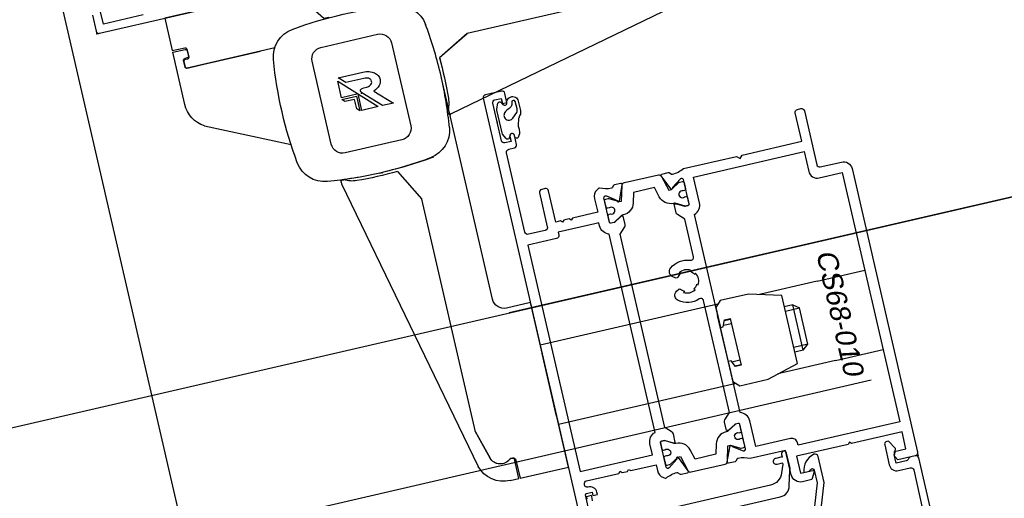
# Model space of a CAD drawing. Header units: centimetres. Extents: x -15121 to 17422, y -60492 to 0.
# Tile 118 of 256: x 1955 to 1969, y -30611 to -30604. Entities that reach past the tile are written whole.
import ezdxf
from ezdxf.enums import TextEntityAlignment as Align
from ezdxf.lldxf.tags import DXFTag

# ---------------------------------------------------------------- set-up
doc = ezdxf.new("R2010")
doc.units = ezdxf.units.CM
doc.header["$LTSCALE"] = 60
doc.linetypes.add('__FK_przerywana', pattern=[0.32004, 0.16002, -0.16002])
doc.linetypes.add('DP', pattern=[0.5, 0.3, -0.2])
for name, color, linetype in [('AIKA NADPROŻA2', 7, 'Continuous'), ('AIKA TYNK2', 5, 'Continuous'), ('AIKA ŚCIANA2', 8, 'Continuous'), ('BA_drz', 7, 'Continuous'), ('JS_PODCIĄGI', 1, 'DP'), ('podciagi i nadproza', 7, 'DP'), ('RI-PROFILE', 8, 'Continuous')]:
    doc.layers.add(name, color=color, linetype=linetype)
doc.styles.add('T5', font='arial.ttf', dxfattribs={"oblique": 10, "height": 3.5})
tags = doc.linetypes.add('KRE-DR', pattern=[0.1, 0.06, -0.04]).pattern_tags.tags
tags[6:7] = [DXFTag(74, 4), DXFTag(75, 0), DXFTag(340, '0'), DXFTag(46, 1.0), DXFTag(50, 0.0), DXFTag(44, 0.0), DXFTag(45, 0.0)]
tags[4:5] = [DXFTag(74, 4), DXFTag(75, 0), DXFTag(340, '0'), DXFTag(46, 1.0), DXFTag(50, 0.0), DXFTag(44, 0.0), DXFTag(45, 0.0)]

# ---------------------------------------------------------------- blocks, each defined once
blk = doc.blocks.new('dal 120')
at = {"layer": 'RI-PROFILE'}
for p, q in [((6501160.592, 5870743.052, 0), (6501160.632, 5870743.052, 0)), ((6501160.812, 5870742.283, 0), (6501160.812, 5870743.202, 0)), ((6501151.712, 5870742.382, 0), (6501155.812, 5870742.382, 0)), ((6501155.812, 5870742.382, 0), (6501156.368, 5870742.078, 0)), ((6501156.368, 5870742.082, 0), (6501155.812, 5870742.382, 0)), ((6501156.38, 5870741.102, 0), (6501151.124, 5870742.294, 0)), ((6501156.412, 5870737.834, 0), (6501156.412, 5870741.732, 0)), ((6501156.407, 5870741.102, 0), (6501156.38, 5870741.102, 0)), ((6501155.399, 5870740.961, 0), (6501155.399, 5870740.961, 0)), ((6501157.811, 5870740.382, 0), (6501157.761, 5870740.382, 0)), ((6501158.492, 5870740.377, 0), (6501158.492, 5870740.35, 0)), ((6501157.512, 5870740.338, 0), (6501157.212, 5870739.782, 0)), ((6501157.212, 5870735.682, 0), (6501157.212, 5870739.782, 0)), ((6501155.792, 5870734.732, 0), (6501155.792, 5870737.632, 0)), ((6501155.792, 5870737.632, 0), (6501156.212, 5870737.632, 0)), ((6501150.907, 5870736.882, 0), (6501150.07, 5870736.882, 0)), ((6501150.907, 5870736.882, 0), (6501151.923, 5870736.882, 0)), ((6501152.657, 5870736.882, 0), (6501155.792, 5870736.882, 0)), ((6501152.707, 5870735.672, 0), (6501152.707, 5870736.692, 0)), ((6501155.792, 5870735.632, 0), (6501155.792, 5870736.732, 0)), ((6501151.407, 5870736.582, 0), (6501151.307, 5870736.502, 0)), ((6501151.307, 5870735.862, 0), (6501151.307, 5870736.502, 0)), ((6501151.557, 5870736.502, 0), (6501151.307, 5870736.502, 0)), ((6501151.407, 5870735.782, 0), (6501151.407, 5870736.582, 0)), ((6501151.407, 5870736.582, 0), (6501151.557, 5870736.582, 0)), ((6501152.611, 5870736.582, 0), (6501152.507, 5870736.582, 0)), ((6501152.507, 5870736.502, 0), (6501152.648, 5870736.502, 0)), ((6501151.307, 5870735.862, 0), (6501151.557, 5870735.862, 0)), ((6501151.407, 5870735.782, 0), (6501151.307, 5870735.862, 0)), ((6501151.407, 5870735.782, 0), (6501151.557, 5870735.782, 0)), ((6501152.648, 5870735.862, 0), (6501152.507, 5870735.862, 0)), ((6501152.611, 5870735.782, 0), (6501152.507, 5870735.782, 0)), ((6501157.212, 5870735.682, 0), (6501157.066, 5870735.185, 0)), ((6501157.067, 5870735.187, 0), (6501157.212, 5870735.693, 0)), ((6501150.907, 5870735.482, 0), (6501150.07, 5870735.482, 0)), ((6501150.907, 5870735.482, 0), (6501151.923, 5870735.482, 0)), ((6501152.657, 5870735.482, 0), (6501155.792, 5870735.482, 0)), ((6501156.712, 5870735.102, 0), (6501156.692, 5870735.102, 0)), ((6501156.642, 5870735.052, 0), (6501156.642, 5870734.732, 0)), ((6501156.662, 5870734.732, 0), (6501156.662, 5870735.052, 0)), ((6501156.642, 5870734.732, 0), (6501155.792, 5870734.732, 0)), ((6501156.819, 5870734.732, 0), (6501156.662, 5870734.732, 0))]:
    blk.add_line(p, q, dxfattribs=at)
at = {"layer": 'RI-PROFILE', "linetype": 'KRE-DR'}
blk.add_line((6501158.492, 5870740.35, 0), (6501157.3, 5870735.094, 0), dxfattribs=at)
at = {"layer": 'RI-PROFILE', "elevation": 0}
for points in [[(6501161.162, 5870743.942), (6501161.862, 5870743.942), (6501161.862, 5870744.183)], [(6501157.697, 5870741.868), (6501157.682, 5870741.87), (6501157.666, 5870741.873), (6501157.648, 5870741.879), (6501157.632, 5870741.887), (6501157.617, 5870741.898), (6501157.605, 5870741.912), (6501157.597, 5870741.928), (6501157.594, 5870741.947), (6501157.597, 5870741.969), (6501157.6, 5870741.978), (6501157.605, 5870741.986), (6501157.618, 5870742), (6501157.634, 5870742.011), (6501157.653, 5870742.019), (6501157.673, 5870742.023), (6501157.693, 5870742.026), (6501157.712, 5870742.027), (6501158.033, 5870742.027), (6501158.141, 5870742.136), (6501157.706, 5870742.136), (6501157.676, 5870742.135), (6501157.648, 5870742.132), (6501157.622, 5870742.127), (6501157.597, 5870742.121), (6501157.574, 5870742.112), (6501157.552, 5870742.102), (6501157.533, 5870742.091), (6501157.515, 5870742.079), (6501157.499, 5870742.065), (6501157.485, 5870742.051), (6501157.473, 5870742.035), (6501157.463, 5870742.019), (6501157.456, 5870742.002), (6501157.45, 5870741.984), (6501157.446, 5870741.966), (6501157.446, 5870741.948), (6501157.448, 5870741.921), (6501157.456, 5870741.896), (6501157.468, 5870741.87), (6501157.485, 5870741.846), (6501157.507, 5870741.825), (6501157.533, 5870741.805), (6501157.564, 5870741.789), (6501157.598, 5870741.776), (6501157.311, 5870741.499), (6501157.504, 5870741.499), (6501157.8, 5870741.794), (6501157.809, 5870741.804), (6501157.814, 5870741.814), (6501157.818, 5870741.828), (6501157.817, 5870741.838), (6501157.814, 5870741.847), (6501157.809, 5870741.854), (6501157.802, 5870741.859), (6501157.793, 5870741.863), (6501157.782, 5870741.866), (6501157.751, 5870741.868), (6501157.697, 5870741.868)], [(6501157.58, 5870741.499), (6501157.871, 5870741.499), (6501157.871, 5870741.79), (6501158.162, 5870741.789), (6501158.162, 5870742.081), (6501157.58, 5870741.499)], [(6501157.905, 5870741.756), (6501157.905, 5870741.499), (6501157.949, 5870741.544), (6501157.95, 5870741.712), (6501158.119, 5870741.711), (6501158.162, 5870741.756), (6501157.905, 5870741.756)], [(6501160.562, 5870741.85), (6501159.188, 5870741.201)], [(6501152.707, 5870735.882), (6501152.707, 5870735.532), (6501152.607, 5870735.432), (6501152.107, 5870735.432), (6501151.557, 5870735.582), (6501151.557, 5870736.782), (6501152.107, 5870736.932), (6501152.607, 5870736.932), (6501152.707, 5870736.832), (6501152.707, 5870736.482), (6501152.657, 5870736.482), (6501152.607, 5870736.592), (6501152.507, 5870736.592), (6501152.507, 5870735.772), (6501152.607, 5870735.772), (6501152.657, 5870735.882), (6501152.707, 5870735.882)], [(6501155.516, 5870734.077), (6501155.515, 5870734.122), (6501155.516, 5870734.167), (6501155.56, 5870734.167), (6501155.605, 5870734.167), (6501155.606, 5870734.122)]]:
    blk.add_lwpolyline(points, dxfattribs=at)
for points in [[(6501162.012, 5870744.131), (6501162.012, 5870743.852, -0.414214), (6501161.962, 5870743.802), (6501157.962, 5870743.802, -0.414214)], [(6501158.062, 5870743.182), (6501158.153, 5870743.182), (6501158.412, 5870743.552), (6501158.412, 5870743.802), (6501160.812, 5870743.802), (6501160.812, 5870743.232), (6501160.592, 5870743.232, 0.414214), (6501160.562, 5870743.202), (6501160.562, 5870743.062, 0.414214), (6501160.592, 5870743.032), (6501160.632, 5870743.032, -0.414214), (6501160.662, 5870743.002), (6501160.662, 5870742.912, -0.414214), (6501160.632, 5870742.882), (6501160.412, 5870742.882), (6501159.337, 5870742.882)], [(6501160.812, 5870743.202), (6501160.592, 5870743.202, 0.414214), (6501160.562, 5870743.172), (6501160.562, 5870743.082, 0.414214), (6501160.592, 5870743.052)], [(6501160.662, 5870742.912), (6501160.662, 5870743.022, 0.414214), (6501160.632, 5870743.052)], [(6501159.087, 5870742.882), (6501160.632, 5870742.882, 0.414214), (6501160.662, 5870742.912)], [(6501158.312, 5870742.712), (6501157.312, 5870742.712, 0.414209), (6501157.112, 5870742.512)], [(6501158.512, 5870741.052), (6501158.512, 5870742.512, 0.414223), (6501158.312, 5870742.712)], [(6501156.471, 5870740.872, -0.031966), (6501156.412, 5870741.764, -0.031912), (6501156.467, 5870742.655, -0.001317), (6501156.471, 5870742.692)], [(6501157.112, 5870742.512), (6501157.112, 5870741.052, 0.414218), (6501157.312, 5870740.852)], [(6501155.625, 5870732.182), (6501155.611, 5870734.202, 0.412055), (6501155.591, 5870734.222), (6501155.49, 5870734.222), (6501155.49, 5870734.162), (6501155.41, 5870734.162), (6501155.41, 5870734.202, -0.43156), (6501155.538, 5870734.321, 0.43156), (6501155.59, 5870734.371), (6501155.59, 5870734.382, 0.414214), (6501155.54, 5870734.432), (6501154.971, 5870734.432), (6501154.941, 5870734.462), (6501154.911, 5870734.432), (6501154.821, 5870734.432), (6501154.791, 5870734.462), (6501154.761, 5870734.432), (6501154.315, 5870734.432), (6501154.315, 5870734.332, -0.268304), (6501154.239, 5870734.191), (6501154.211, 5870734.175, -0.250573), (6501154.192, 5870734.174, 0.103677), (6501153.994, 5870734.222, 0.205169), (6501153.979, 5870734.216), (6501153.946, 5870734.184, -0.197654), (6501153.931, 5870734.178), (6501153.818, 5870734.178, -0.536162), (6501153.799, 5870734.206), (6501153.909, 5870734.465, -1.096781), (6501153.944, 5870734.446), (6501154.108, 5870734.331, 0.606807), (6501154.156, 5870734.356), (6501154.156, 5870734.787, 0.414214), (6501154.136, 5870734.807), (6501154.081, 5870734.807, 0.131589), (6501154.071, 5870734.804), (6501153.946, 5870734.732), (6501153.906, 5870734.732), (6501153.906, 5870734.881, -0.198435), (6501153.92, 5870734.917), (6501154.026, 5870735.023), (6501154.026, 5870738.431), (6501153.92, 5870738.537, -0.198435), (6501153.906, 5870738.572), (6501153.906, 5870738.722), (6501153.946, 5870738.722), (6501154.071, 5870738.649, 0.131589), (6501154.081, 5870738.647), (6501154.136, 5870738.647, 0.414214), (6501154.156, 5870738.667), (6501154.156, 5870739.098, 0.606807), (6501154.108, 5870739.122), (6501153.944, 5870739.007, -1.096781), (6501153.909, 5870738.988), (6501153.799, 5870739.247, -0.536162), (6501153.818, 5870739.275), (6501153.931, 5870739.276, -0.197654), (6501153.946, 5870739.27), (6501153.979, 5870739.237, 0.205169), (6501153.994, 5870739.231, 0.103677), (6501154.192, 5870739.28, -0.250573), (6501154.211, 5870739.279), (6501154.239, 5870739.263, -0.268304), (6501154.315, 5870739.122), (6501154.315, 5870738.882), (6501154.761, 5870738.882), (6501154.791, 5870738.852), (6501154.821, 5870738.882), (6501154.911, 5870738.882), (6501154.941, 5870738.852), (6501154.971, 5870738.882), (6501155.055, 5870738.882), (6501155.055, 5870739.432, -0.414214), (6501155.105, 5870739.482), (6501155.165, 5870739.482, -0.414165), (6501155.215, 5870739.432), (6501155.216, 5870738.832), (6501155.216, 5870738.829), (6501155.216, 5870738.827), (6501155.216, 5870738.826), (6501155.216, 5870738.824), (6501155.216, 5870738.823), (6501155.217, 5870738.821), (6501155.217, 5870738.82), (6501155.217, 5870738.818), (6501155.218, 5870738.817), (6501155.218, 5870738.815), (6501155.219, 5870738.814), (6501155.219, 5870738.813), (6501155.22, 5870738.811), (6501155.221, 5870738.81), (6501155.221, 5870738.808), (6501155.222, 5870738.807), (6501155.223, 5870738.805), (6501155.224, 5870738.804), (6501155.225, 5870738.803), (6501155.226, 5870738.801), (6501155.227, 5870738.8), (6501155.228, 5870738.799), (6501155.229, 5870738.797), (6501155.23, 5870738.796), (6501155.231, 5870738.795), (6501155.233, 5870738.794), (6501155.234, 5870738.793), (6501155.235, 5870738.792), (6501155.236, 5870738.791), (6501155.238, 5870738.79), (6501155.239, 5870738.789), (6501155.241, 5870738.788), (6501155.242, 5870738.788), (6501155.243, 5870738.787), (6501155.245, 5870738.786), (6501155.246, 5870738.785), (6501155.248, 5870738.785), (6501155.249, 5870738.784), (6501155.251, 5870738.784), (6501155.252, 5870738.783), (6501155.254, 5870738.783), (6501155.255, 5870738.783), (6501155.257, 5870738.782), (6501155.258, 5870738.782), (6501155.26, 5870738.782), (6501155.261, 5870738.782), (6501155.263, 5870738.782), (6501155.264, 5870738.782), (6501155.266, 5870738.782), (6501155.266, 5870738.782), (6501155.561, 5870738.782, 0.414214), (6501155.611, 5870738.832), (6501155.611, 5870740.232, 0.414214), (6501155.561, 5870740.282), (6501155.461, 5870740.282, -0.414214), (6501155.411, 5870740.332), (6501155.411, 5870740.492, -0.998203), (6501155.491, 5870740.492), (6501155.491, 5870740.402), (6501155.601, 5870740.402, 0.414214), (6501155.651, 5870740.452), (6501155.651, 5870741.112, 0.414214), (6501155.601, 5870741.162), (6501155.491, 5870741.162), (6501155.491, 5870741.072), (6501155.411, 5870741.072), (6501155.411, 5870741.232, -0.414214), (6501155.461, 5870741.282), (6501155.741, 5870741.282, -0.414214), (6501155.791, 5870741.232), (6501155.791, 5870731.132, -0.414214)], [(6501157.312, 5870740.852), (6501158.312, 5870740.852, 0.414204), (6501158.512, 5870741.052)], [(6501155.056, 5870738.652, 0.414214), (6501155.106, 5870738.602), (6501155.611, 5870738.602), (6501155.611, 5870734.612), (6501154.336, 5870734.612), (6501154.336, 5870734.807, 0.333915), (6501154.206, 5870734.979), (6501154.206, 5870738.474, 0.33369), (6501154.336, 5870738.647), (6501154.336, 5870738.702), (6501154.336, 5870738.702), (6501154.411, 5870738.702), (6501155.056, 5870738.702), (6501155.056, 5870738.652), (6501155.056, 5870738.649)], [(6501154.077, 5870734.384), (6501153.917, 5870734.472), (6501153.872, 5870734.474), (6501153.803, 5870734.214, -0.340697), (6501153.755, 5870734.177), (6501153.156, 5870734.177, -0.340697), (6501153.108, 5870734.214), (6501153.039, 5870734.474), (6501152.994, 5870734.472), (6501152.834, 5870734.384), (6501152.834, 5870734.384), (6501152.834, 5870734.384), (6501152.834, 5870734.384), (6501152.834, 5870734.384), (6501152.833, 5870734.384), (6501152.833, 5870734.384), (6501152.833, 5870734.384), (6501152.833, 5870734.384), (6501152.833, 5870734.384), (6501152.832, 5870734.384), (6501152.832, 5870734.383), (6501152.832, 5870734.383), (6501152.832, 5870734.383), (6501152.832, 5870734.383), (6501152.831, 5870734.383), (6501152.831, 5870734.383), (6501152.831, 5870734.383), (6501152.831, 5870734.383), (6501152.831, 5870734.383), (6501152.831, 5870734.383), (6501152.83, 5870734.383), (6501152.83, 5870734.383), (6501152.83, 5870734.383), (6501152.83, 5870734.383), (6501152.83, 5870734.382), (6501152.829, 5870734.382), (6501152.829, 5870734.382), (6501152.829, 5870734.382), (6501152.829, 5870734.382), (6501152.828, 5870734.382), (6501152.828, 5870734.382), (6501152.828, 5870734.382), (6501152.828, 5870734.382), (6501152.828, 5870734.382), (6501152.827, 5870734.382), (6501152.827, 5870734.382), (6501152.827, 5870734.382), (6501152.827, 5870734.382), (6501152.827, 5870734.382), (6501152.826, 5870734.382), (6501152.826, 5870734.382), (6501152.826, 5870734.382), (6501152.826, 5870734.382), (6501152.826, 5870734.382), (6501152.825, 5870734.382), (6501152.825, 5870734.382), (6501152.825, 5870734.382), (6501152.825, 5870734.382), (6501152.825, 5870734.382), (6501152.824, 5870734.382), (6501152.78, 5870734.382, -0.440048), (6501152.756, 5870734.407), (6501152.757, 5870734.517, -0.443383), (6501152.78, 5870734.542), (6501152.805, 5870734.542, 1.657677), (6501152.802, 5870734.647), (6501152.78, 5870734.647, -0.44283), (6501152.756, 5870734.672), (6501152.756, 5870734.782, -0.459063), (6501152.78, 5870734.806), (6501152.83, 5870734.806), (6501152.983, 5870734.718, 0.13166), (6501152.998, 5870734.714), (6501153.013, 5870734.714, -0.340635), (6501153.226, 5870734.55), (6501153.272, 5870734.377), (6501153.639, 5870734.377), (6501153.685, 5870734.55, -0.340635), (6501153.898, 5870734.714), (6501153.913, 5870734.714, 0.13166), (6501153.928, 5870734.718), (6501154.082, 5870734.807), (6501154.131, 5870734.807, -0.414214), (6501154.156, 5870734.782), (6501154.156, 5870734.672, -0.414214), (6501154.131, 5870734.647), (6501154.109, 5870734.647, 1.657677), (6501154.106, 5870734.542), (6501154.131, 5870734.542, -0.414214), (6501154.156, 5870734.517), (6501154.156, 5870734.407, -0.414214), (6501154.131, 5870734.382), (6501154.087, 5870734.382), (6501154.086, 5870734.382), (6501154.086, 5870734.382), (6501154.086, 5870734.382), (6501154.086, 5870734.382), (6501154.086, 5870734.382), (6501154.085, 5870734.382), (6501154.085, 5870734.382), (6501154.085, 5870734.382), (6501154.085, 5870734.382), (6501154.085, 5870734.382), (6501154.084, 5870734.382), (6501154.084, 5870734.382), (6501154.084, 5870734.382), (6501154.084, 5870734.382), (6501154.084, 5870734.382), (6501154.083, 5870734.382), (6501154.083, 5870734.382), (6501154.083, 5870734.382)], [(6501155.331, 5870733.417), (6501152.36, 5870733.417, -0.362129), (6501152.167, 5870733.564), (6501152.096, 5870733.821), (6501152.084, 5870733.854), (6501152.084, 5870733.889), (6501152.084, 5870734.122, -0.99031), (6501152.175, 5870734.122), (6501152.175, 5870734.077), (6501152.285, 5870734.077, -1.11146), (6501152.285, 5870733.977), (6501152.212, 5870733.977, 0.655905), (6501152.193, 5870733.951), (6501152.244, 5870733.811, 0.31307), (6501152.479, 5870733.647), (6501155.212, 5870733.647, 0.342952)], [(6501152.09, 5870732.008), (6501151.57, 5870733.488), (6501151.57, 5870733.947, -0.459407), (6501151.631, 5870733.998, -0.329042), (6501151.869, 5870733.732), (6501151.794, 5870733.732, -0.256151), (6501151.757, 5870733.749), (6501151.748, 5870733.759, 0.632112), (6501151.69, 5870733.732), (6501151.69, 5870733.508), (6501152.21, 5870732.028)], [(6501149.89, 5870731.132), (6501149.89, 5870733.532, -0.414214), (6501149.94, 5870733.582), (6501150.02, 5870733.582, -0.287257), (6501150.055, 5870733.567), (6501150.076, 5870733.546, 0.267249), (6501150.111, 5870733.532), (6501150.29, 5870733.532), (6501150.29, 5870733.682), (6501150.277, 5870733.682), (6501150.245, 5870733.782), (6501150.332, 5870733.932), (6501150.36, 5870733.932), (6501150.362, 5870733.932), (6501150.363, 5870733.932, -0.454319), (6501150.41, 5870733.882), (6501150.41, 5870733.532, -0.462511), (6501150.28, 5870733.402), (6501150.071, 5870733.401, 0.416568), (6501150.021, 5870733.351), (6501150.037, 5870731.378, 0.405463)]]:
    blk.add_lwpolyline(points, format="xyb", dxfattribs=at)
for points in [[(6501155.485, 5870741.052, -0.767684), (6501155.411, 5870741.072), (6501155.409, 5870741.084, 0.085146), (6501155.407, 5870741.095, 0.196823), (6501155.351, 5870741.142, 0.478694), (6501155.216, 5870741.073), (6501155.216, 5870740.883), (6501155.216, 5870740.883, 0.174661), (6501155.243, 5870740.807), (6501155.25, 5870740.799), (6501155.275, 5870740.763), (6501155.278, 5870740.759), (6501155.313, 5870740.651, -0.068397), (6501155.311, 5870740.579), (6501155.311, 5870740.566, 0.170232), (6501155.358, 5870740.442, 0.665595), (6501155.41, 5870740.462), (6501155.41, 5870740.491, -0.766536), (6501155.485, 5870740.512), (6501155.511, 5870740.467, 0.60612), (6501155.564, 5870740.469), (6501155.606, 5870740.558), (6501155.61, 5870740.579), (6501155.61, 5870740.984), (6501155.606, 5870741.005), (6501155.564, 5870741.094, 0.606131), (6501155.511, 5870741.097)], [(6501155.372, 5870740.786), (6501155.285, 5870740.865, -0.18506), (6501155.267, 5870740.924), (6501155.267, 5870741.054), (6501155.279, 5870741.075), (6501155.301, 5870741.082), (6501155.322, 5870741.072), (6501155.331, 5870741.05), (6501155.332, 5870741.038), (6501155.335, 5870741.02), (6501155.356, 5870740.987), (6501155.399, 5870740.961), (6501155.445, 5870740.941), (6501155.472, 5870740.926, -0.433179), (6501155.493, 5870740.794, -0.420657), (6501155.372, 5870740.786, 1.025064)], [(6501153.227, 5870737.279, -0.112813), (6501153.169, 5870737.228), (6501153.187, 5870737.21, -0.272961), (6501152.984, 5870737.209), (6501153.002, 5870737.228, -0.14588), (6501152.932, 5870737.298), (6501152.913, 5870737.28, -0.273255), (6501152.913, 5870737.483), (6501152.932, 5870737.465, -0.14598), (6501153.002, 5870737.536), (6501152.984, 5870737.554, -0.272863), (6501153.187, 5870737.554), (6501153.169, 5870737.536, -0.112856), (6501153.227, 5870737.484, 0.386415), (6501153.254, 5870737.479), (6501153.299, 5870737.505, 0.530912), (6501153.309, 5870737.67, 0.263412), (6501152.954, 5870737.722, -0.527237), (6501152.885, 5870737.769), (6501152.886, 5870738.431), (6501152.991, 5870738.537, 0.198435), (6501153.006, 5870738.572), (6501153.006, 5870738.722), (6501152.966, 5870738.722), (6501152.84, 5870738.649, -0.131589), (6501152.83, 5870738.647), (6501152.776, 5870738.647, -0.414214), (6501152.756, 5870738.667), (6501152.756, 5870739.098, -0.606807), (6501152.803, 5870739.122), (6501152.969, 5870739.01, 0.629353), (6501153.003, 5870738.991), (6501153.112, 5870739.247, 0.536162), (6501153.094, 5870739.275), (6501152.98, 5870739.276, 0.197654), (6501152.966, 5870739.27), (6501152.932, 5870739.237, -0.205169), (6501152.918, 5870739.231, -0.106092), (6501152.714, 5870739.282), (6501151.775, 5870739.282), (6501151.725, 5870739.232), (6501151.675, 5870739.282), (6501150.625, 5870739.282), (6501150.625, 5870739.782, 0.414214), (6501150.575, 5870739.832), (6501150.515, 5870739.832, 0.414214), (6501150.465, 5870739.782), (6501150.465, 5870738.832, -0.414292), (6501150.415, 5870738.782), (6501150.041, 5870738.782, 0.414292), (6501149.89, 5870738.632), (6501149.89, 5870733.632, 0.414214), (6501149.94, 5870733.582), (6501150.249, 5870733.582), (6501150.288, 5870733.65, 0.199244), (6501150.29, 5870733.665), (6501150.272, 5870733.732), (6501150.07, 5870733.732), (6501150.07, 5870734.032), (6501150.96, 5870734.032), (6501150.99, 5870734.062), (6501151.02, 5870734.032), (6501151.93, 5870734.032), (6501151.93, 5870733.732), (6501151.711, 5870733.732, 0.577388), (6501151.693, 5870733.702), (6501151.762, 5870733.582), (6501151.928, 5870733.582, 0.414214), (6501152.09, 5870733.744), (6501152.09, 5870734.172), (6501152.714, 5870734.172, -0.106121), (6501152.918, 5870734.222, -0.205169), (6501152.932, 5870734.216), (6501152.966, 5870734.184, 0.197654), (6501152.98, 5870734.178), (6501153.094, 5870734.178, 0.536162), (6501153.112, 5870734.206), (6501153.004, 5870734.461, 0.626446), (6501152.968, 5870734.444), (6501152.803, 5870734.331, -0.606807), (6501152.756, 5870734.356), (6501152.756, 5870734.787, -0.414214), (6501152.776, 5870734.807), (6501152.83, 5870734.807, -0.131589), (6501152.84, 5870734.804), (6501152.966, 5870734.732), (6501153.006, 5870734.732), (6501153.006, 5870734.881, 0.198435), (6501152.991, 5870734.917), (6501152.886, 5870735.022), (6501152.885, 5870736.995, -0.527301), (6501152.953, 5870737.041, 0.263181), (6501153.309, 5870737.093, 0.530303), (6501153.299, 5870737.258), (6501153.254, 5870737.285, 0.387107)], [(6501152.756, 5870738.781), (6501152.756, 5870738.671, 0.459063), (6501152.78, 5870738.647), (6501152.83, 5870738.647), (6501152.983, 5870738.735, -0.13166), (6501152.998, 5870738.739), (6501153.013, 5870738.739, 0.340635), (6501153.226, 5870738.903), (6501153.272, 5870739.076), (6501153.639, 5870739.076), (6501153.685, 5870738.903, 0.340635), (6501153.898, 5870738.739), (6501153.913, 5870738.739, -0.13166), (6501153.928, 5870738.735), (6501154.082, 5870738.646), (6501154.131, 5870738.646, 0.414214), (6501154.156, 5870738.671), (6501154.156, 5870738.781, 0.414214), (6501154.131, 5870738.806), (6501154.109, 5870738.806, -1.657677), (6501154.106, 5870738.911), (6501154.131, 5870738.911, 0.414214), (6501154.156, 5870738.936), (6501154.156, 5870739.046, 0.414214), (6501154.131, 5870739.071), (6501154.087, 5870739.071, 0.177104), (6501154.077, 5870739.069), (6501153.917, 5870738.981), (6501153.872, 5870738.979), (6501153.803, 5870739.239, 0.340697), (6501153.755, 5870739.276), (6501153.156, 5870739.276, 0.308868), (6501153.112, 5870739.237), (6501153.039, 5870738.979), (6501152.994, 5870738.981), (6501152.834, 5870739.069, -0.02896), (6501152.824, 5870739.071), (6501152.78, 5870739.071, 0.440048), (6501152.756, 5870739.046), (6501152.757, 5870738.936, 0.443383), (6501152.78, 5870738.911), (6501152.805, 5870738.911, -1.657677), (6501152.802, 5870738.806), (6501152.78, 5870738.806, 0.44283)], [(6501152.706, 5870734.98), (6501152.706, 5870738.474, -0.33408), (6501152.576, 5870738.647), (6501152.576, 5870739.102), (6501150.625, 5870739.102), (6501150.625, 5870738.752, -0.414214), (6501150.475, 5870738.602), (6501150.07, 5870738.602), (6501150.07, 5870734.212), (6501151.861, 5870734.212), (6501151.861, 5870734.252, -0.414214), (6501151.961, 5870734.352), (6501152.576, 5870734.352), (6501152.576, 5870734.352), (6501152.576, 5870734.807, -0.333959)]]:
    blk.add_lwpolyline(points, format="xyb", close=True, dxfattribs=at)
at = {"layer": 'RI-PROFILE'}
for centre, radius, start, end in [((6501156.967, 5870742.627, 0), 0.5, 97.4681, 172.5314), ((6501157.812, 5870736.182, 0), 7, 82.5314, 97.4681), ((6501158.657, 5870742.627, 0), 0.5, 7.468, 82.5313), ((6501152.212, 5870741.782, 0), 7, 352.5314, 7.4681), ((6501160.312, 5870742.283, 0), 0.5, 300, 0), ((6501163.362, 5870741.782, 0), 7, 177.5429, 183.3854), ((6501163.362, 5870741.782, 0), 7, 177.5716, 183.3751), ((6501156.873, 5870741.399, 0), 0.5, 183.3796, 209.3647), ((6501156.873, 5870741.398, 0), 0.5, 183.3891, 208.935), ((6501156.392, 5870741.132, 0), 0.05, 275.8156, 28.935), ((6501156.407, 5870741.137, 0), 0.035, 269.994, 29.3581), ((6501156.967, 5870740.937, 0), 0.5, 187.468, 262.5315), ((6501158.657, 5870740.937, 0), 0.5, 277.4682, 352.5313), ((6501158.657, 5870740.937, 0), 0.5, 277.4681, 352.5316), ((6501157.762, 5870747.382, 0), 7, 262.5309, 269.996), ((6501157.812, 5870747.382, 0), 7, 262.5315, 277.4681), ((6501157.812, 5870747.382, 0), 7, 269.9958, 277.4675), ((6501158.196, 5870740.843, 0), 0.5, 273.3891, 298.935), ((6501158.457, 5870740.377, 0), 0.035, 359.994, 119.3581), ((6501156.212, 5870737.832, 0), 0.2, 269.9988, 0.6464), ((6501156.692, 5870735.052, 0), 0.05, 89.9996, 180.0004), ((6501156.712, 5870735.052, 0), 0.05, 49.4622, 180.0014), ((6501156.712, 5870735.052, 0), 0.05, 49.4624, 90.001), ((6501156.874, 5870735.242, 0), 0.2, 229.4649, 343.9998), ((6501156.874, 5870735.242, 0), 0.2, 229.4643, 343.6483), ((6501156.819, 5870735.232, 0), 0.5, 270.0001, 344.0001)]:
    blk.add_arc(centre, radius, start, end, dxfattribs=at)
at = {"layer": 'RI-PROFILE', "linetype": 'KRE-DR'}
blk.add_arc((6501157.812, 5870747.332, 0), 7, 267.5429, 273.3854, dxfattribs=at)
at = {"layer": 'RI-PROFILE'}
for p in [(6501162.012, 5870743.802, 0), (6501157.812, 5870741.788, 0), (6501155.651, 5870740.782, 0), (6501155.605, 5870734.167, 0), (6501152.175, 5870734.077, 0), (6501149.89, 5870733.582, 0), (6501149.89, 5870733.582, 0)]:
    blk.add_point(p, dxfattribs=at)
at = {"layer": 'RI-PROFILE', "style": 'T5', "oblique": 10, "text_generation_flag": 4, "width": 1.015427}
blk.add_text('CS68-010', height=0.3447, rotation=270, dxfattribs=at).set_placement((6501150.818, 5870735.168, 0), align=Align.RIGHT)
blk = doc.blocks.new('SL podciągi restauracja')
at = {"layer": 'podciagi i nadproza'}
blk.add_lwpolyline([(1357.629, -28036.014), (1469.682, -28010.145), (1475.081, -28033.53), (1363.028, -28059.399), (1357.629, -28036.014)], dxfattribs=at)

msp = doc.modelspace()

# ---------------------------------------------------------------- linework, layer by layer
at = {"layer": 'AIKA NADPROŻA2', "linetype": '__FK_przerywana'}
msp.add_line((1957.5193, -30611.2822), (2065.6744, -30586.3127), dxfattribs=at)
at = {"layer": 'AIKA TYNK2'}
msp.add_lwpolyline([(1271.0129, -30741.0382), (1888.861, -30598.3967), (1885.2618, -30582.8068), (1928.1341, -30572.909), (1931.7333, -30588.4989), (1951.2207, -30583.9999), (1957.5193, -30611.2822), (1928.2882, -30618.0308)], dxfattribs=at)
at = {"layer": 'JS_PODCIĄGI', "lineweight": -3}
msp.add_line((1955.1207, -30609.7834), (2067.1732, -30583.914), dxfattribs=at)

# ---------------------------------------------------------------- block references
at = {"layer": 'AIKA ŚCIANA2'}
msp.add_blockref('SL podciągi restauracja', (592.0924, -2550.3843), dxfattribs=at)
at = {"layer": 'BA_drz', "xscale": -0.7931034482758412, "yscale": 0.7931034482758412, "zscale": 0.7931034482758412, "rotation": 12.99999999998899}
msp.add_blockref('dal 120', (6073296.1892, -3407507.0547, 0), dxfattribs=at)
at = {"layer": 'RI-PROFILE', "linetype": 'Continuous', "xscale": -0.7931034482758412, "yscale": 0.7931034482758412, "zscale": 0.7931034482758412, "rotation": 12.99999999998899}
msp.add_blockref('dal 120', (6073296.1892, -3407507.0547, 0), dxfattribs=at)

doc.saveas('drawing.dxf')
